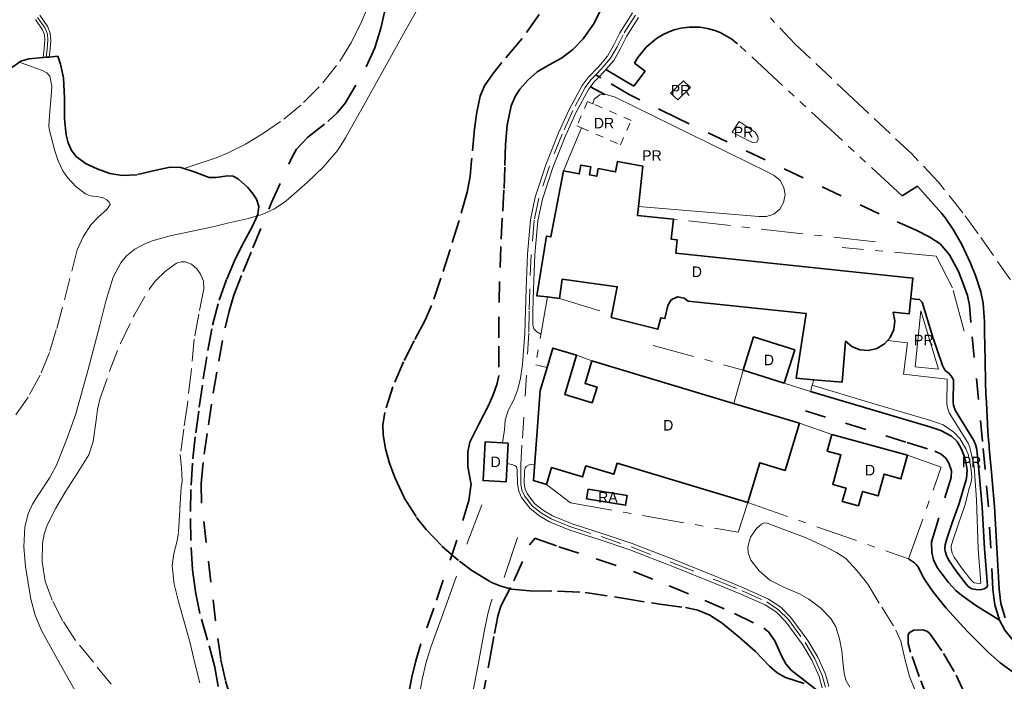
# Model space of a CAD drawing. Header units: metres. Extents: x 397317 to 400830, y 4588008 to 4590370.
# Tile 63 of 88: x 400453 to 400687, y 4588243 to 4588400. Entities that reach past the tile are written whole.
import ezdxf
from ezdxf.enums import TextEntityAlignment as Align

# ---------------------------------------------------------------- set-up
doc = ezdxf.new("R2010")
doc.units = ezdxf.units.M
doc.header["$MEASUREMENT"] = 0
for name, pattern in [('bt5mv20_conduc', [17.375, 10, -2.75, 1.875, -2.75]), ('bt5mv20_mur', [17.375, 10, -2.75, 1.875, -2.75]), ('bt5mv20_nopinta', [10, 5, -5]), ('bt5mv20_tapia', [17.375, 10, -2.75, 1.875, -2.75]), ('bt5mv20_tlin1', [7, 5.25, -1.75]), ('bt5mv20_tlin4', [17.375, 10, -2.75, 1.875, -2.75]), ('bt5mv20_tlin6', [19.375, 10, -1.875, 1.875, -1.875, 1.875, -1.875]), ('bt5mv20_tlin7', [3.75, 1.875, -1.875])]:
    doc.linetypes.add(name, pattern=pattern)
for name, color, linetype, lineweight in [('COB01_LN', 7, 'Continuous', 15), ('CON01_LN', 7, 'Continuous', 15), ('EDI01_CN', 7, 'Continuous', 15), ('EDI01_LN', 7, 'Continuous', 15), ('EDI03_CN', 7, 'Continuous', 15), ('EDI03_LN', 7, 'Continuous', 15), ('ELU02_CN', 7, 'Continuous', 15), ('ELU02_LN', 7, 'Continuous', 15), ('ESP01_LN', 7, 'Continuous', 15), ('FLU01_LN', 7, 'Continuous', 15), ('MUR01_LN', 7, 'Continuous', 15), ('PAR01_LN', 7, 'Continuous', 15), ('RAI01_CN', 7, 'Continuous', 15), ('RAI01_LN', 7, 'Continuous', 15), ('TAL01_LN', 7, 'Continuous', 15), ('TAN01_LN', 7, 'Continuous', 15), ('VIA01_LN', 7, 'Continuous', 15), ('VIA04_LN', 7, 'Continuous', 15), ('VIA16_LN', 7, 'Continuous', 15), ('VIA19_LN', 7, 'Continuous', 15), ('VIA21_LN', 7, 'Continuous', 15)]:
    doc.layers.add(name, color=color, linetype=linetype, lineweight=lineweight)
doc.styles.add('034', font='txt')

msp = doc.modelspace()

# ---------------------------------------------------------------- linework, layer by layer
at = {"layer": 'COB01_LN', "color": 92, "linetype": 'bt5mv20_nopinta', "lineweight": 35}
for points in [[(400503.74, 4588237.9, 148.57), (400502.24, 4588242.84, 149.01), (400501.15, 4588247.87, 149.43), (400499.91, 4588257.02, 150.14), (400498.82, 4588266.22, 150.83), (400497.65, 4588275.6, 151.44), (400496.6, 4588284.99, 151.89), (400496.48, 4588289.63, 152.05), (400497.16, 4588296.6, 152.24), (400498.22, 4588303.57, 152.4), (400499.36, 4588311.14, 152.49), (400500.65, 4588318.68, 152.59), (400502.18, 4588326.65, 153.1), (400503.11, 4588330.57, 153.52), (400504.27, 4588334.37, 153.98), (400506.44, 4588340.01, 155.11), (400508.77, 4588345.63, 156.09), (400513.25, 4588356.38, 156.48), (400518.03, 4588367.13, 156.84), (400519.18, 4588369.06, 156.98), (400521.88, 4588371.91, 157.23), (400526.62, 4588375.68, 157.6), (400528.86, 4588377.7, 157.79), (400530.72, 4588380.02, 157.97), (400535.74, 4588388.63, 158.54), (400537.75, 4588393.14, 158.83), (400539.2, 4588397.83, 159.15), (400541.06, 4588406.17, 159.86)], [(400591.66, 4588402.55, 171.83), (400589.82, 4588398.8, 172.07), (400587.33, 4588395.28, 172.13), (400584.88, 4588392.81, 172.1), (400582.17, 4588390.7, 171.97), (400579.27, 4588389.11, 171.5)], [(400579.27, 4588389.11, 171.5), (400576.36, 4588387.45, 170.99), (400574.15, 4588385.53, 170.78), (400572.24, 4588383.36, 170.67), (400571.22, 4588381.77, 170.68), (400570.25, 4588379.43, 170.85), (400569.29, 4588374.82, 171.42), (400568.9, 4588370.19, 172.12), (400568.72, 4588364.78, 173.05), (400568.5, 4588359.37, 173.95), (400568.1, 4588352.68, 174.64), (400567.73, 4588346, 175.35), (400567.44, 4588337.63, 176.7), (400567.3, 4588329.25, 178.04), (400567.27, 4588322.26, 179.06), (400567.24, 4588315.27, 180.08), (400566.89, 4588313.41, 180.26), (400565.91, 4588310.7, 180.47), (400564.77, 4588308.03, 180.51), (400562.55, 4588303.73, 180.13), (400560.41, 4588299.43, 179.69), (400559.9, 4588297.2, 179.57), (400559.94, 4588293.67, 179.39), (400560.55, 4588290.17, 179.24), (400560.72, 4588289.54, 179.22), (400560.17, 4588285.59, 176.8), (400557.29, 4588276.14, 170.4), (400551.83, 4588260.04, 167.18), (400548.75, 4588251.53, 164.75), (400547.5, 4588247.52, 163.32), (400546.58, 4588243.58, 161.44), (400545.18, 4588236.03, 157.24)], [(400563.26, 4588237.97, 160.47), (400564.78, 4588245.79, 163.4), (400565.25, 4588248.33, 164.22), (400566.22, 4588253.96, 165.8), (400567.06, 4588258.08, 166.96), (400567.73, 4588260.48, 167.72), (400570.88, 4588266.51, 170.17), (400574.6, 4588275.04, 175.21), (400575.94, 4588276.62, 179.05), (400576.26, 4588276.48, 179.05), (400581.51, 4588274.61, 178.9), (400590.42, 4588271.76, 178.22), (400599.27, 4588268.75, 177.49), (400607.78, 4588265.32, 176.89), (400616.25, 4588261.8, 176.31), (400623.35, 4588258.74, 175.84), (400630.28, 4588255.28, 175.37), (400631.44, 4588254.4, 175.28), (400632.93, 4588252.27, 175.14), (400634.61, 4588248.51, 174.95), (400635.57, 4588246.75, 174.87), (400636.84, 4588245.31, 174.79), (400639.96, 4588242.79, 174.89), (400644.76, 4588239.05, 175.75)], [(400669.44, 4588238.1, 181.04), (400667.24, 4588243.8, 180.89), (400665.18, 4588249.53, 180.75), (400664.6, 4588251.59, 180.75), (400664.64, 4588253.65, 180.91), (400664.95, 4588254.19, 181.03), (400666.01, 4588254.78, 181.33), (400668.13, 4588254.84, 181.88), (400669.09, 4588254.51, 182.15), (400669.77, 4588253.96, 182.38), (400673.06, 4588249.24, 183.78), (400676.06, 4588244.12, 184.79), (400678.01, 4588239.83, 185.18)]]:
    msp.add_polyline3d(points, dxfattribs=at)
at = {"layer": 'CON01_LN', "color": 7, "linetype": 'bt5mv20_conduc', "lineweight": 15}
msp.add_polyline3d([(400625.37, 4588316.61, 186.24), (400623.17, 4588308.65, 186.24)], dxfattribs=at)
at = {"layer": 'EDI01_LN', "color": 1, "linetype": 'Continuous', "lineweight": 35}
for points in [[(400578.82, 4588333.96, 183.32), (400576.28, 4588334.26, 183.18), (400578.59, 4588348.42, 181.4), (400579.63, 4588348.22, 182.86), (400582.67, 4588363.95, 182.73), (400586.42, 4588363.22, 183.41), (400586.82, 4588365.31, 182.65), (400589.17, 4588364.86, 182.5), (400588.82, 4588363, 183.4), (400590.57, 4588362.66, 185.34), (400590.92, 4588364.47, 185.34), (400595.05, 4588363.68, 185.91), (400595.53, 4588366.17, 184.63), (400601.51, 4588365.02, 184.56), (400600.5, 4588355.48, 184.38), (400600.28, 4588353.36, 184.34), (400608.79, 4588352.46, 182.29), (400608.29, 4588347.67, 182.69), (400609.71, 4588347.51, 182.66), (400609.39, 4588344.41, 186.18), (400665.74, 4588338.46, 185.85), (400664.84, 4588329.94, 186.57), (400661.07, 4588330.34, 186.71), (400661.47, 4588328.31, 186.56), (400661.23, 4588326.25, 186.44), (400660.38, 4588324.35, 186.36), (400659.7, 4588323.59, 186.35), (400659, 4588322.8, 186.33), (400657.21, 4588321.74, 186.35), (400655.19, 4588321.27, 186.42), (400653.12, 4588321.43, 186.54), (400651.21, 4588322.21, 186.68), (400649.7, 4588323.44, 186.84), (400648.9, 4588313.75, 187.67), (400642.17, 4588314.31, 187.66), (400638.02, 4588314.65, 187.66), (400640.34, 4588330.06, 187.16), (400612.3, 4588332.97, 185.9), (400611.37, 4588333.71, 186.08), (400609.8, 4588334.03, 186.22), (400608.27, 4588333.25, 186.27), (400607.47, 4588331.92, 194.06), (400606.78, 4588328.82, 194.04), (400605.82, 4588329.03, 194.04), (400605.08, 4588326.31, 186.72), (400594, 4588329.12, 186.72), (400594.14, 4588329.84, 186.75), (400595.46, 4588336.41, 187.04), (400582.33, 4588338.16, 185.58), (400581.72, 4588333.61, 183.49), (400578.82, 4588333.96, 183.32)], [(400635.16, 4588313.52, 186.24), (400637.64, 4588321.37, 185.72), (400627.85, 4588324.46, 185.72), (400625.37, 4588316.61, 186.24), (400635.16, 4588313.52, 186.24)], [(400578.59, 4588289.4, 185.05), (400575.51, 4588290.32, 184.95), (400577.1, 4588311.74, 185.32), (400578.75, 4588317.17, 185.28), (400580.16, 4588321.83, 185.25), (400585.78, 4588320.13, 185.91), (400582.96, 4588310.82, 189.03), (400589.51, 4588308.84, 189.08), (400590.64, 4588312.56, 189.83), (400587.8, 4588313.42, 189.83), (400589.41, 4588318.78, 188.46), (400623.06, 4588308.68, 188.4), (400638.78, 4588303.96, 188.37), (400635.41, 4588292.74, 189.09), (400629.33, 4588294.57, 188.55), (400626.5, 4588285.12, 188.27), (400595.4, 4588294.46, 191.39), (400594.62, 4588291.84, 190.55), (400588, 4588293.83, 190.58), (400587.21, 4588291.2, 190.07), (400579.8, 4588293.43, 185.14), (400578.59, 4588289.4, 185.05)], [(400664.46, 4588296.35, 189.95), (400662.91, 4588290.74, 190.54), (400658.91, 4588291.84, 190.77), (400657.5, 4588286.72, 191.01), (400653.73, 4588287.76, 191.24), (400652.78, 4588284.33, 187.89), (400648.97, 4588285.38, 187.89), (400649.85, 4588288.56, 191.19), (400646.71, 4588289.42, 191.19), (400648.64, 4588296.42, 190.89), (400645.4, 4588297.32, 187.07), (400646.5, 4588301.31, 186.62), (400664.46, 4588296.35, 189.95)], [(400569.52, 4588299.22, 183.95), (400569.05, 4588290.05, 183.95), (400563.53, 4588290.33, 183.95), (400564, 4588299.5, 183.95), (400569.52, 4588299.22, 183.95)]]:
    msp.add_polyline3d(points, dxfattribs=at)
at = {"layer": 'EDI03_LN', "color": 1, "linetype": 'bt5mv20_tlin7', "lineweight": 15}
msp.add_polyline3d([(400586.9, 4588374.18, 179.82), (400596.2, 4588370.12, 179.82), (400598.73, 4588375.92, 179.82), (400589.63, 4588379.89, 179.82), (400588.37, 4588380.44, 179.82), (400585.84, 4588374.64, 179.82), (400586.9, 4588374.18, 179.82)], dxfattribs=at)
at = {"layer": 'ELU02_LN', "color": 3, "linetype": 'Continuous', "lineweight": 15}
for points in [[(400609.83, 4588380.82, 175.06), (400612.83, 4588383.75, 175.06), (400611.16, 4588385.37, 175.06), (400608.14, 4588382.42, 175.06), (400609.83, 4588380.82, 175.06)], [(400589.63, 4588379.89, 174.5), (400589.98, 4588380.97, 174.63), (400591.28, 4588381.99, 174.63), (400592.82, 4588382.1, 174.63), (400594.96, 4588381.43, 174.63), (400631.09, 4588363.73, 175.53), (400632.76, 4588362.8, 175.52), (400634.15, 4588361.61, 175.55), (400635.05, 4588360.01, 175.61), (400635.34, 4588358.21, 175.7), (400635.01, 4588356.41, 175.81), (400634.07, 4588354.84, 175.91), (400632.66, 4588353.68, 176.01), (400630.93, 4588353.07, 176.09), (400629.13, 4588353.09, 176.13), (400600.5, 4588355.48, 176.57)], [(400582.67, 4588363.95, 175.98), (400586.9, 4588374.18, 175.33)], [(400622.77, 4588373.12, 175.33), (400627.05, 4588370.89, 175.33), (400627.65, 4588370.7, 175.33), (400628.63, 4588370.79, 175.33), (400628.97, 4588371.5, 175.33), (400628.85, 4588372.13, 175.33), (400628.24, 4588373.1, 175.33), (400624.43, 4588375.66, 175.33), (400622.77, 4588373.12, 175.33)], [(400666.3, 4588317.37, 178.35), (400667.64, 4588330.68, 177.74), (400671.83, 4588316.77, 178), (400666.3, 4588317.37, 178.35)], [(400641.81, 4588312.97, 182.04), (400656.02, 4588308.75, 180.6), (400670.23, 4588304.53, 180.38), (400672.99, 4588303.58, 180.37), (400675.5, 4588301.83, 180.38), (400676.94, 4588300.35, 180.4), (400678.34, 4588297.89, 180.44), (400678.87, 4588296.62, 180.53), (400679.47, 4588293.95, 180.63), (400679.64, 4588292.84, 180.67), (400679.76, 4588291.24, 180.75), (400679.59, 4588289.98, 180.88), (400679.17, 4588288.46, 181.03), (400678.14, 4588284.42, 181.33), (400676.58, 4588280.04, 181.75), (400675.27, 4588276.06, 182.16), (400674.89, 4588274.78, 182.46), (400674.87, 4588274.28, 182.56), (400674.93, 4588273.85, 182.66), (400675.13, 4588273.06, 182.6), (400675.57, 4588272.13, 182.55), (400677.35, 4588269.57, 182.88), (400679.35, 4588266.97, 182.87), (400679.92, 4588266.33, 182.87), (400680.33, 4588266.06, 182.84), (400680.9, 4588265.96, 182.8), (400681.66, 4588265.89, 182.72), (400681.95, 4588265.95, 182.38), (400681.3, 4588274.12, 181.42), (400680.88, 4588285.74, 180.39), (400680.35, 4588293.68, 179.51), (400679.54, 4588297.26, 179.1), (400679.19, 4588298.44, 178.92), (400678.88, 4588299.2, 178.89), (400674.41, 4588306.47, 178.36), (400673.93, 4588307.93, 178.32), (400673.84, 4588308.83, 178.29), (400673.89, 4588314.3, 178.08), (400673.89, 4588314.45, 178.12), (400663.51, 4588315.59, 178.43), (400664.45, 4588323.05, 178.43), (400659.7, 4588323.59, 178.43)]]:
    msp.add_polyline3d(points, dxfattribs=at)
at = {"layer": 'ESP01_LN', "color": 132, "linetype": 'bt5mv20_tlin6', "lineweight": 35}
msp.add_polyline3d([(400677.37, 4588346.4, 175.74), (400675.35, 4588350, 175.48), (400673.51, 4588352.71, 175.28), (400672.54, 4588353.87, 175.26), (400666.84, 4588360.3, 174.92), (400663.23, 4588357.97, 174.95), (400624.04, 4588394.16, 175.35), (400622.67, 4588395.24, 175.36), (400619.9, 4588396.79, 175.39), (400618.68, 4588397.3, 175.39), (400616.88, 4588397.76, 175.4), (400615.08, 4588398.07, 175.39), (400613.73, 4588398.1, 175.38), (400612.58, 4588398.11, 175.37), (400610.58, 4588397.81, 175.35), (400608.94, 4588397.42, 175.32), (400607.54, 4588396.89, 175.3), (400606.4, 4588396.38, 175.29), (400604.75, 4588395.38, 175.24), (400602.32, 4588393.34, 175.16), (400600.35, 4588390.86, 175.07), (400599.58, 4588389.51, 175.02), (400602.09, 4588387.63, 175.02), (400599.42, 4588384.04, 174.94)], dxfattribs=at)
at = {"layer": 'FLU01_LN', "color": 150, "linetype": 'Continuous', "lineweight": 15}
msp.add_polyline3d([(400550.01, 4588406.09, 158.43), (400545.04, 4588397.25, 157.75), (400540.1, 4588388.38, 157.08), (400535.48, 4588380.08, 156.59), (400530.85, 4588371.78, 156.13), (400528.95, 4588368.88, 155.91), (400525.54, 4588364.93, 155.52), (400521.72, 4588361.2, 155.14), (400516.66, 4588356.73, 154.86), (400513.93, 4588354.91, 154.76), (400511, 4588353.59, 154.6), (400509.79, 4588353.24, 154.36), (400507.71, 4588352.63, 153.94), (400502.73, 4588351.47, 152.18), (400500.23, 4588350.9, 151.44), (400497.73, 4588350.28, 151.11), (400489.13, 4588348.48, 150.93), (400484.84, 4588347.28, 150.84), (400482.75, 4588346.42, 150.79), (400480.72, 4588345.31, 150.75), (400478.73, 4588343.72, 150.7), (400477.34, 4588342.06, 150.66), (400475.55, 4588338.69, 150.6), (400473.83, 4588332.98, 150.49), (400472.39, 4588327.23, 150.36), (400469.61, 4588316.69, 149.98), (400466.69, 4588306.21, 149.54), (400464.49, 4588300.04, 149.3), (400462.06, 4588293.97, 149.06), (400460.52, 4588291.03, 148.94), (400457.7, 4588286.87, 148.77), (400456.39, 4588284.71, 148.68), (400455.34, 4588282.41, 148.59), (400454.55, 4588279.35, 148.43), (400454.29, 4588274.62, 148.08), (400454.73, 4588269.93, 147.76), (400455.97, 4588262.15, 147.44), (400456.99, 4588258.33, 147.3), (400458.52, 4588254.67, 147.13), (400463.01, 4588246.56, 146.53), (400467.54, 4588238.58, 145.97)], dxfattribs=at)
at = {"layer": 'MUR01_LN', "color": 1, "linetype": 'bt5mv20_mur', "lineweight": 15}
for points in [[(400656.87, 4588347.04, 176.49), (400608.79, 4588352.46, 180.04)], [(400677.92, 4588325.81, 177.4), (400675.17, 4588336.17, 177.13), (400671.31, 4588343.65, 177.13), (400648.95, 4588345.74, 177.47)]]:
    msp.add_polyline3d(points, dxfattribs=at)
at = {"layer": 'PAR01_LN', "color": 3, "linetype": 'bt5mv20_tlin1', "lineweight": 15}
for points in [[(400492.41, 4588364.51, 157.09), (400496.24, 4588365.79, 157.09), (400500.07, 4588367.06, 157.09), (400502.94, 4588368.19, 157.09), (400507.05, 4588370.32, 157.09), (400511.05, 4588372.73, 157.09), (400516.13, 4588376.2, 157.45), (400520.86, 4588380.15, 158.04), (400525.46, 4588384.84, 158.52), (400529.46, 4588390.03, 159), (400532.26, 4588394.6, 159.47), (400534.63, 4588399.39, 159.89), (400537.1, 4588405.19, 160.25)], [(400738.72, 4588306.46, 177.47), (400738.42, 4588306.51, 177.34), (400735.93, 4588304.14, 177.4), (400733.46, 4588301.72, 177.46), (400729.53, 4588297.69, 177.47), (400725.57, 4588293.67, 177.45), (400724.38, 4588293.02, 177.43), (400722.98, 4588292.93, 177.4), (400722.17, 4588293.24, 177.39), (400719.43, 4588295.38, 177.36), (400717.02, 4588297.96, 177.3), (400711.73, 4588304.67, 176.92), (400706.72, 4588311.55, 176.49), (400701.56, 4588319.31, 176.08), (400696.56, 4588327.17, 175.68), (400688.93, 4588338.07, 174.72), (400681.29, 4588348.96, 173.77), (400677.67, 4588353.98, 173.43), (400671.86, 4588361.27, 173.12), (400665.47, 4588367.99, 172.75), (400651.58, 4588381.06, 171.49), (400637.67, 4588394.13, 170.3), (400631.87, 4588400.31, 169.89)], [(400453.29, 4588389.8, 161.7), (400456.02, 4588388.77, 161.5), (400458.75, 4588387.75, 161.29), (400459.78, 4588387.26, 161.22), (400460.52, 4588386.42, 161.15), (400460.94, 4588384.05, 161.01), (400460.79, 4588381.68, 160.95), (400460.53, 4588378.11, 160.95), (400460.28, 4588374.55, 160.95), (400460.38, 4588373.53, 160.88), (400461.67, 4588368.71, 160.57), (400462.51, 4588366.33, 160.41), (400463.62, 4588363.98, 160.24), (400464.71, 4588362.32, 160.04), (400466.71, 4588360.24, 159.63), (400469, 4588358.47, 159.25), (400470.19, 4588357.99, 159.12), (400472.16, 4588357.78, 158.95), (400473.15, 4588357.55, 158.86), (400474.08, 4588357.03, 158.77), (400474.64, 4588356.5, 158.69), (400474.83, 4588355.97, 158.62), (400474.05, 4588354.77, 158.54), (400472.05, 4588353.01, 158.53), (400470.24, 4588351.14, 158.57), (400468.42, 4588348.29, 158.68), (400467, 4588345.16, 158.74), (400465.25, 4588338.35, 158.57), (400463.53, 4588331.54, 158.39), (400462.03, 4588326.15, 158.31), (400460.43, 4588320.79, 158.23), (400458.21, 4588315.35, 158.17), (400455.33, 4588310.17, 158.16), (400452.43, 4588305.93, 158.29)], [(400475.1, 4588241.96, 147.24), (400470.86, 4588247.15, 147.3), (400466.62, 4588252.33, 147.37), (400463.61, 4588256.94, 147.51), (400461.01, 4588261.91, 147.71), (400459.42, 4588266.44, 147.92), (400458.67, 4588271.04, 148.13), (400458.71, 4588275.42, 148.25), (400459.12, 4588277.61, 148.3), (400459.87, 4588279.72, 148.37), (400461.93, 4588283.75, 148.75), (400464.16, 4588287.61, 149.14), (400467.03, 4588291.99, 149.35), (400469.73, 4588296.47, 149.58), (400470.79, 4588299.64, 149.76), (400471.49, 4588304.67, 150.04), (400471.83, 4588307.19, 150.17), (400472.42, 4588309.64, 150.31), (400474.7, 4588316.32, 150.7), (400477.29, 4588322.93, 151.06), (400480.45, 4588329.52, 151.12), (400484.22, 4588335.9, 151.03), (400485.58, 4588337.73, 151.05), (400487.99, 4588340.12, 151.08), (400490.59, 4588342, 151.13), (400491.73, 4588342.35, 151.17), (400492.7, 4588342.29, 151.22), (400494.17, 4588341.74, 151.29), (400495.43, 4588340.68, 151.32), (400496.27, 4588339.51, 151.29), (400497.01, 4588337.71, 151.19), (400497.1, 4588335.87, 151.11), (400495.95, 4588329.91, 151.03), (400494.85, 4588323.91, 150.94), (400494.09, 4588316.21, 150.69), (400493.21, 4588308.53, 150.52), (400492.36, 4588302.51, 150.53), (400491.5, 4588296.49, 150.54)], [(400491.5, 4588296.49, 150.54), (400491.79, 4588293.34, 150.42), (400491.93, 4588290.2, 150.21), (400491.86, 4588289.47, 150.09), (400491.75, 4588288.75, 149.95), (400491.42, 4588283.36, 149.86), (400491.09, 4588277.97, 149.77), (400490.78, 4588275.98, 149.62), (400490.01, 4588273.04, 149.17), (400489.6, 4588270.1, 148.8), (400490.09, 4588265.69, 148.51), (400491.14, 4588261.3, 148.24), (400492.52, 4588256.49, 147.94), (400493.87, 4588251.69, 147.66), (400494.99, 4588246.96, 147.46), (400496.15, 4588242.23, 147.32)], [(400650.73, 4588241.22, 179.35), (400649.81, 4588242.87, 179.27), (400649.37, 4588244.58, 179.28), (400649.13, 4588247.23, 179.35), (400648.85, 4588249.87, 179.46), (400648.29, 4588252.76, 179.6), (400647.41, 4588255.6, 179.72), (400646.25, 4588257.59, 179.76), (400643.83, 4588260.03, 179.75), (400641.01, 4588262.11, 179.72), (400638.76, 4588263.39, 179.66), (400635.2, 4588264.9, 179.53), (400631.72, 4588266.7, 179.48), (400629.16, 4588268.85, 179.59), (400627.18, 4588271.38, 179.73), (400626.54, 4588273.13, 179.78), (400626.49, 4588274.61, 179.81), (400627.11, 4588276.88, 179.86), (400628.55, 4588278.94, 179.88), (400629.78, 4588280, 179.88), (400630.41, 4588280.27, 179.88), (400631.06, 4588280.22, 179.88), (400635.72, 4588278.47, 179.92), (400640.38, 4588276.71, 179.95)], [(400640.38, 4588276.71, 179.95), (400645.25, 4588274.44, 179.93), (400647.62, 4588273.23, 179.91), (400649.8, 4588271.78, 179.91), (400652.53, 4588268.89, 179.92), (400655.02, 4588265.7, 179.94), (400658.37, 4588260.25, 179.94), (400661.72, 4588254.8, 179.94), (400662.87, 4588252.2, 179.99), (400663.82, 4588247.95, 180.18), (400664.92, 4588243.75, 180.38), (400667.51, 4588237.41, 180.61)]]:
    msp.add_polyline3d(points, dxfattribs=at)
at = {"layer": 'RAI01_LN', "color": 202, "linetype": 'Continuous', "lineweight": 35}
msp.add_polyline3d([(400588.12, 4588285.99, 183.65), (400597.44, 4588284.46, 183.65), (400597.82, 4588286.76, 183.65), (400588.5, 4588288.29, 183.65), (400588.12, 4588285.99, 183.65)], dxfattribs=at)
at = {"layer": 'TAL01_LN', "color": 3, "linetype": 'bt5mv20_tlin4', "lineweight": 15}
for points in [[(400559.63, 4588275.25, 170.4), (400563.63, 4588285.71, 177.02)], [(400568.51, 4588267.31, 170.17), (400572.35, 4588278.66, 178.29)], [(400557.24, 4588267.64, 169.61), (400554.18, 4588259.19, 167.18), (400551.12, 4588250.73, 164.75), (400549.91, 4588246.86, 163.32), (400549.03, 4588243.07, 161.44), (400547.63, 4588235.53, 157.24), (400546.46, 4588230.37, 154.84), (400545.11, 4588225.67, 153.12), (400543.66, 4588220.88, 151.77), (400542.7, 4588217.65, 151.28), (400541.51, 4588213.31, 151.38), (400540.34, 4588207.35, 152.23), (400539.31, 4588201.37, 153.1), (400538.32, 4588197.44, 153.67), (400532.06, 4588178.62, 156.42), (400525.69, 4588159.85, 159.12)], [(400565.7, 4588262.11, 167.99), (400565.36, 4588261.3, 167.72), (400564.63, 4588258.67, 166.96), (400563.76, 4588254.42, 165.8), (400562.79, 4588248.77, 164.22), (400562.32, 4588246.26, 163.4), (400560.8, 4588238.42, 160.47), (400559.43, 4588230.52, 157.54), (400558.16, 4588222.27, 154.13), (400557.73, 4588219.5, 153.61), (400557.47, 4588217.91, 153.65), (400556.08, 4588210.58, 154.65), (400554.24, 4588203.21, 155.77), (400552.69, 4588198.37, 156.5), (400548.99, 4588188.73, 158.1), (400545.12, 4588179.22, 159.63), (400542.64, 4588172.81, 160.3), (400536.65, 4588156.75, 161.12)]]:
    msp.add_polyline3d(points, dxfattribs=at)
at = {"layer": 'TAN01_LN', "color": 1, "linetype": 'bt5mv20_tapia', "lineweight": 15}
for points in [[(400578.82, 4588333.96, 182.31), (400576.04, 4588317.87, 181.74), (400578.75, 4588317.17, 181.74)], [(400581.72, 4588333.61, 182.85), (400594.14, 4588329.84, 183.86)], [(400603.95, 4588322.43, 184.61), (400625.37, 4588316.61, 185.75)], [(400589.41, 4588318.78, 186.07), (400585.78, 4588320.13, 186.04)], [(400642.17, 4588314.31, 184.67), (400641.81, 4588312.97, 184.67), (400641.42, 4588311.52, 184.67), (400635.16, 4588313.52, 184.67)], [(400646.5, 4588301.31, 185.6), (400638.78, 4588303.96, 185.6)], [(400578.59, 4588289.4, 183.35), (400584.32, 4588285.03, 183.35), (400624.23, 4588278.07, 184.21), (400626.5, 4588285.12, 184.76), (400664.71, 4588271.73, 184.58), (400672.51, 4588293.49, 184.3), (400664.46, 4588296.35, 184.3)]]:
    msp.add_polyline3d(points, dxfattribs=at)
at = {"layer": 'VIA01_LN', "color": 6, "linetype": 'bt5mv20_nopinta', "lineweight": 35}
for points in [[(400686.32, 4588257.15, 182.84), (400685.24, 4588260.78, 182.64), (400685.01, 4588262.58, 182.52), (400684.77, 4588264.43, 182.4), (400684.27, 4588274.3, 181.42), (400683.7, 4588284.09, 180.39), (400682.91, 4588292.99, 179.51), (400682.29, 4588299.64, 178.95), (400679.55, 4588327.91, 177.52), (400679.23, 4588332.02, 177.24), (400678.78, 4588334.3, 176.87), (400677.59, 4588337.6, 176.55), (400676.57, 4588339.99, 176.34), (400674.43, 4588344, 175.74), (400672.28, 4588346.57, 175.48), (400669.77, 4588348.14, 175.41), (400666.55, 4588349.82, 175.29), (400657.72, 4588353.73, 174.95), (400609.76, 4588376.45, 175.35), (400598.27, 4588382.09, 174.94), (400591.56, 4588386.04, 174.14), (400591.13, 4588386.29, 174.2), (400590.34, 4588386.76, 174.32)], [(400640.21, 4588306.91, 182.04), (400664.41, 4588299.38, 181.27), (400671.01, 4588297.35, 181.25), (400672.48, 4588296.64, 181.17), (400673.55, 4588295.66, 181.16), (400674.29, 4588294.43, 181.22), (400674.95, 4588292.61, 181.35), (400674.86, 4588291.04, 181.53), (400670.54, 4588277.07, 182.88), (400670.19, 4588275.74, 182.88), (400670.27, 4588273.26, 182.88), (400670.63, 4588271.53, 182.88), (400671.51, 4588269.71, 182.88), (400672.73, 4588268.07, 182.87), (400674.24, 4588266.07, 182.87), (400675.96, 4588264.2, 182.87), (400677.28, 4588263.07, 182.87), (400680.71, 4588260.65, 182.86), (400684.08, 4588258.58, 182.85), (400686.32, 4588257.15, 182.84)], [(400769.09, 4588155.86, 185.99), (400768.31, 4588161.85, 185.6), (400767.64, 4588164.7, 185.44), (400766.68, 4588167.46, 185.35), (400765.79, 4588169.1, 185.34), (400763.89, 4588172.6, 185.33), (400760.63, 4588177.55, 185.31), (400754.3, 4588186.36, 185.21), (400747.8, 4588195.07, 185.05), (400741.66, 4588203.08, 184.91), (400738.45, 4588206.9, 184.85), (400735.04, 4588210.51, 184.78), (400724.63, 4588219.73, 184.59), (400714.11, 4588228.95, 184.37), (400706.41, 4588236.01, 184.13), (400698.81, 4588243.18, 183.76), (400693.12, 4588248.59, 183.38), (400690.33, 4588251.49, 183.17), (400687.59, 4588254.76, 182.96), (400686.32, 4588257.15, 182.84)]]:
    msp.add_polyline3d(points, dxfattribs=at)
at = {"layer": 'VIA04_LN', "color": 1, "linetype": 'Continuous', "lineweight": 35}
for points in [[(400599.42, 4588384.04, 174.94), (400592.71, 4588387.99, 174.14)], [(400592.47, 4588382.08, 174.63), (400589.09, 4588383.94, 174.5)], [(400677.37, 4588346.4, 175.74), (400679.46, 4588341.98, 176.55), (400680.67, 4588339.03, 176.67), (400681.93, 4588335.17, 176.87), (400682.46, 4588332.46, 177.24), (400682.81, 4588328.02, 177.52), (400682.78, 4588325.36, 177.76), (400682.86, 4588322.43, 178.02), (400682.92, 4588318.8, 178.28), (400683.05, 4588313.68, 178.44), (400683.08, 4588310.9, 178.52), (400683.23, 4588308.9, 178.57), (400683.55, 4588302.06, 178.75), (400683.7, 4588300.04, 178.91), (400683.87, 4588298.63, 179.04), (400683.92, 4588298.07, 179.09), (400684.38, 4588293.13, 179.51), (400685.18, 4588284.2, 180.39), (400685.75, 4588274.38, 181.42), (400686.25, 4588264.56, 182.4), (400686.69, 4588261.08, 182.64), (400687.7, 4588257.71, 182.84)], [(400665.23, 4588333.59, 177.68), (400666.41, 4588333.43, 177.68), (400667.29, 4588333.34, 177.68), (400667.94, 4588332.7, 177.68), (400670.45, 4588324.67, 177.72), (400672.77, 4588317.68, 177.78), (400673.08, 4588317.02, 177.81), (400673.47, 4588316.45, 177.89), (400674.27, 4588315.86, 177.89), (400674.82, 4588315.23, 177.89), (400675.39, 4588314.29, 178.08), (400675.34, 4588308.9, 178.29), (400675.41, 4588308.24, 178.32), (400675.78, 4588307.1, 178.36), (400680.22, 4588299.88, 178.89), (400680.61, 4588298.94, 178.92), (400680.98, 4588297.69, 179.1), (400681.43, 4588292.86, 179.51), (400682.23, 4588283.98, 180.39), (400682.8, 4588274.22, 181.42), (400683.5, 4588265.35, 182.28), (400683.27, 4588264.9, 182.34), (400682.74, 4588264.59, 182.61), (400681.75, 4588264.37, 182.72), (400680.69, 4588264.47, 182.8), (400679.76, 4588264.64, 182.84), (400678.93, 4588265.18, 182.87), (400678.19, 4588266.01, 182.87), (400676.14, 4588268.69, 182.88), (400674.22, 4588271.48, 182.55), (400673.71, 4588272.55, 182.6), (400673.46, 4588273.55, 182.66), (400673.36, 4588274.2, 182.56), (400673.4, 4588275.03, 182.46), (400673.84, 4588276.51, 182.16), (400675.16, 4588280.53, 181.75), (400676.72, 4588284.9, 181.33), (400677.67, 4588287.86, 181.03), (400678.51, 4588290.85, 180.75), (400678.63, 4588292.77, 180.67), (400678.32, 4588294.71, 180.63), (400677.87, 4588296.34, 180.53), (400677.21, 4588297.92, 180.44), (400676.27, 4588299.59, 180.4), (400674.93, 4588300.91, 180.38), (400672.4, 4588302.2, 180.37), (400669.77, 4588303.1, 180.38), (400655.59, 4588307.31, 180.6), (400641.42, 4588311.52, 182.04)], [(400664.71, 4588271.73, 182.55), (400665.17, 4588271.44, 182.56), (400665.69, 4588271.13, 182.56), (400666.16, 4588270.78, 182.56), (400666.53, 4588270.4, 182.56), (400666.89, 4588269.93, 182.57), (400667.24, 4588269.33, 182.58), (400668.05, 4588267.72, 182.66), (400668.58, 4588266.76, 183.18), (400670.46, 4588263.98, 183.18), (400673.63, 4588259.98, 183.18), (400678.67, 4588254.52, 183.3), (400683.63, 4588249.55, 183.42), (400686.53, 4588247.03, 183.49), (400690.21, 4588244.34, 183.6)]]:
    msp.add_polyline3d(points, dxfattribs=at)
at = {"layer": 'VIA16_LN', "color": 42, "linetype": 'bt5mv20_nopinta', "lineweight": 15}
for points in [[(400457.57, 4588400.42, 163.3), (400459.41, 4588397.82, 162.87), (400459.91, 4588396.42, 162.65), (400460.01, 4588394.96, 162.41), (400459.83, 4588392.94, 162.06), (400459.65, 4588390.92, 161.71)], [(400599.77, 4588400.94, 171.89), (400596.83, 4588396.29, 172.73), (400595.41, 4588393.45, 173.34), (400593.86, 4588390.7, 173.9), (400591.62, 4588388.08, 174.2), (400590.34, 4588386.76, 174.32), (400589.19, 4588385.57, 174.42), (400587.82, 4588383.72, 174.55), (400584.88, 4588378.27, 174.9), (400582.31, 4588372.62, 175.18), (400579.31, 4588365.07, 175.4), (400576.81, 4588357.42, 175.53), (400575.71, 4588352.19, 175.73), (400574.97, 4588344.04, 176.57), (400574.63, 4588335.89, 177.78), (400574.51, 4588330.62, 178.68), (400574.38, 4588325.33, 179.24), (400573.86, 4588315.35, 180.09), (400572.76, 4588298.72, 180.34), (400572.51, 4588294.22, 180.41), (400572.48, 4588289.54, 180.28), (400572.77, 4588288.08, 180.21), (400573.37, 4588286.69, 180.13), (400575.27, 4588284.23, 179.97), (400577.45, 4588282.56, 179.85), (400579.69, 4588281.24, 179.73), (400584.41, 4588279.31, 179.45), (400591.59, 4588277.01, 178.92), (400598.72, 4588274.6, 178.38), (400608.98, 4588270.63, 177.6), (400619.21, 4588266.56, 176.89), (400625.15, 4588264.1, 176.56), (400631.04, 4588261.48, 176.22), (400633.8, 4588259.65, 176.01), (400636.15, 4588257.31, 175.78), (400640.13, 4588251.85, 175.35), (400642.42, 4588248, 175.08), (400644.19, 4588244.02, 174.81), (400644.95, 4588241.22, 174.65)]]:
    msp.add_polyline3d(points, dxfattribs=at)
at = {"layer": 'VIA19_LN', "color": 7, "linetype": 'Continuous', "lineweight": 15}
for points in [[(400458.93, 4588390.86, 161.71), (400458.94, 4588390.98, 161.71), (400459.12, 4588393, 162.06), (400459.3, 4588394.97, 162.41), (400459.21, 4588396.27, 162.65), (400458.77, 4588397.49, 162.87), (400457.06, 4588399.92, 163.3)], [(400458.08, 4588400.92, 163.3), (400460.04, 4588398.15, 162.87), (400460.61, 4588396.56, 162.65), (400460.72, 4588394.95, 162.41), (400460.54, 4588392.88, 162.06), (400460.37, 4588390.98, 161.71)], [(400599.06, 4588401.48, 171.89), (400596.05, 4588396.73, 172.73), (400594.62, 4588393.87, 173.34), (400593.13, 4588391.21, 173.9), (400590.96, 4588388.68, 174.2), (400588.51, 4588386.15, 174.42), (400587.07, 4588384.2, 174.55), (400584.08, 4588378.66, 174.9), (400581.49, 4588372.97, 175.18), (400578.47, 4588365.37, 175.4), (400575.94, 4588357.66, 175.53), (400574.83, 4588352.32, 175.73), (400574.08, 4588344.1, 176.57), (400573.74, 4588335.92, 177.78), (400573.61, 4588330.64, 178.68), (400573.49, 4588325.35, 179.24), (400572.89, 4588318.03, 179.92), (400572.4, 4588314.64, 180.21), (400571.76, 4588312.02, 180.21), (400570.83, 4588309.56, 180.21), (400569.5, 4588307, 180.21), (400568.82, 4588304.65, 180.21), (400568.61, 4588302.43, 180.21), (400568.12, 4588299.29, 180.21)], [(400577.29, 4588325.09, 179.24), (400576.31, 4588325.71, 179.24), (400575.63, 4588326.42, 179.24), (400575.36, 4588327.25, 179.24), (400575.4, 4588330.6, 178.68), (400575.52, 4588335.86, 177.78), (400575.86, 4588343.98, 176.57), (400576.59, 4588352.06, 175.73), (400577.67, 4588357.19, 175.53), (400580.15, 4588364.77, 175.4), (400583.13, 4588372.27, 175.18), (400585.68, 4588377.87, 174.9), (400588.57, 4588383.24, 174.55), (400589.09, 4588383.94, 174.5), (400589.88, 4588384.99, 174.42), (400591.13, 4588386.29, 174.31), (400592.28, 4588387.48, 174.2), (400592.71, 4588387.99, 174.14), (400594.59, 4588390.19, 173.9), (400596.2, 4588393.03, 173.34), (400597.61, 4588395.85, 172.73), (400600.48, 4588400.39, 171.89)], [(400569.27, 4588294.39, 180.41), (400570.36, 4588294.19, 180.41), (400571.12, 4588293.93, 180.41), (400571.49, 4588293.57, 180.41), (400571.63, 4588292.91, 180.38), (400571.68, 4588289.46, 180.28), (400572, 4588287.84, 180.21), (400572.67, 4588286.28, 180.13), (400574.7, 4588283.66, 179.97), (400577, 4588281.9, 179.85), (400579.33, 4588280.52, 179.73), (400584.14, 4588278.56, 179.45), (400591.34, 4588276.25, 178.92), (400598.45, 4588273.85, 178.38), (400608.69, 4588269.89, 177.6), (400618.91, 4588265.82, 176.89), (400624.84, 4588263.36, 176.56), (400630.65, 4588260.78, 176.22), (400633.29, 4588259.03, 176.01), (400635.54, 4588256.78, 175.78), (400639.46, 4588251.41, 175.35), (400641.7, 4588247.63, 175.08), (400643.44, 4588243.75, 174.81), (400644.17, 4588241.05, 174.65)], [(400575.8, 4588294.17, 180.41), (400574.46, 4588294.1, 180.41), (400573.8, 4588293.66, 180.41), (400573.52, 4588293.31, 180.41), (400573.38, 4588292.64, 180.38), (400573.28, 4588289.62, 180.28), (400573.54, 4588288.32, 180.21), (400574.06, 4588287.1, 180.13), (400575.84, 4588284.8, 179.97), (400577.9, 4588283.23, 179.85), (400580.04, 4588281.96, 179.73), (400584.68, 4588280.06, 179.45), (400591.84, 4588277.77, 178.92), (400598.99, 4588275.35, 178.38), (400609.27, 4588271.38, 177.6), (400619.51, 4588267.3, 176.89), (400625.47, 4588264.83, 176.56), (400631.43, 4588262.18, 176.22), (400634.31, 4588260.27, 176.01), (400636.76, 4588257.83, 175.78), (400640.8, 4588252.29, 175.35), (400643.13, 4588248.37, 175.08), (400644.95, 4588244.29, 174.81), (400645.73, 4588241.39, 174.65)]]:
    msp.add_polyline3d(points, dxfattribs=at)
at = {"layer": 'VIA21_LN', "color": 2, "linetype": 'bt5mv20_tlin1', "lineweight": 35}
for points in [[(400576.87, 4588401.13, 166.46), (400572.36, 4588394.81, 166.3), (400567.99, 4588389.66, 166.21), (400565.83, 4588387.03, 166.18), (400563.89, 4588384.14, 166.15), (400562.83, 4588381.71, 166.14), (400562.03, 4588377.86, 166.17), (400561.53, 4588373.95, 166.24), (400560.81, 4588366.39, 166.66), (400560.43, 4588362.62, 166.93), (400559.72, 4588358.9, 167.13), (400557.75, 4588351.94, 167.18), (400555.6, 4588345.04, 167.29), (400553.5, 4588338.44, 167.71), (400551.26, 4588331.9, 168.14), (400549.79, 4588328.48, 168.34), (400547.18, 4588323.54, 168.63), (400544.59, 4588318.54, 168.92), (400542.09, 4588312.6, 169.22), (400540.15, 4588306.54, 169.46), (400539.73, 4588303.59, 169.47), (400539.79, 4588301.31, 169.4), (400540.36, 4588297.87, 169.27), (400541.31, 4588294.5, 169.24), (400542.54, 4588291.08, 169.35), (400544.79, 4588286.22, 169.58), (400547.71, 4588281.59, 169.73), (400550, 4588278.67, 169.76), (400553.73, 4588274.76, 169.79), (400557.94, 4588271.17, 169.83), (400560.84, 4588268.99, 169.86), (400565.36, 4588266.22, 169.91), (400567.76, 4588265.21, 169.95), (400570.29, 4588264.55, 170), (400574.67, 4588264.1, 170.15), (400581.27, 4588264.08, 170.46), (400587.84, 4588263.73, 170.78), (400596.7, 4588262.4, 171.09), (400605.56, 4588260.95, 171.4), (400611.65, 4588260.15, 172), (400614.63, 4588259.51, 172.38), (400617.48, 4588258.34, 172.66), (400620.43, 4588256.44, 172.8), (400624.42, 4588253.13, 172.9), (400628.31, 4588249.7, 173.13), (400631.69, 4588246.23, 173.52), (400633.45, 4588244.63, 173.71), (400635.49, 4588243.53, 173.9), (400639.87, 4588242.07, 174.27)], [(400500.56, 4588241.43, 147.63), (400499.71, 4588245.97, 147.83), (400498, 4588252.37, 148.31), (400496.19, 4588258.76, 148.8), (400495.12, 4588263.95, 149.19), (400494.41, 4588269.21, 149.57), (400494, 4588276.09, 149.84), (400493.95, 4588282.97, 150), (400494.07, 4588289.23, 150.33), (400494.48, 4588295.49, 150.61), (400495.2, 4588301.64, 150.7), (400496.02, 4588307.78, 150.77), (400497, 4588314.53, 150.91), (400498.05, 4588321.27, 151.1), (400499.19, 4588327.28, 151.45), (400500.73, 4588333.19, 152.06), (400502.55, 4588338.16, 152.74), (400504.61, 4588342.97, 153.43), (400506.62, 4588346.98, 153.95), (400508.79, 4588350.97, 154.44), (400509.79, 4588353.24, 154.73), (400509.96, 4588353.62, 154.78), (400510.17, 4588355.43, 155.09), (400509.61, 4588357.23, 155.48), (400508.88, 4588358.42, 155.76), (400507.56, 4588359.97, 156.1), (400505.39, 4588361.95, 156.43), (400504.09, 4588362.64, 156.51), (400502.76, 4588362.76, 156.54), (400500.09, 4588362.33, 156.54), (400498.38, 4588362.36, 156.6), (400495.05, 4588363.64, 156.88), (400491.67, 4588364.75, 157.15), (400489.08, 4588364.78, 157.26), (400486.47, 4588364.3, 157.31), (400481.21, 4588363.01, 157.39), (400477.73, 4588362.8, 157.56), (400474.73, 4588363.34, 157.92), (400471.77, 4588364.39, 158.3), (400469.14, 4588365.62, 158.5), (400466.85, 4588367.24, 158.68), (400465.65, 4588368.77, 158.85), (400464.82, 4588370.61, 159.1), (400464.37, 4588372.48, 159.38), (400464.01, 4588376.3, 159.92), (400463.97, 4588381.2, 160.42), (400463.78, 4588386.08, 160.94), (400463.05, 4588389.33, 161.4), (400462.43, 4588391.16, 161.71), (400460.37, 4588390.98, 161.71), (400459.65, 4588390.92, 161.71), (400458.95, 4588390.86, 161.71), (400458.93, 4588390.86, 161.71), (400455.47, 4588390.56, 161.71), (400453.6, 4588390.03, 161.7), (400451.15, 4588388.24, 161.68)]]:
    msp.add_polyline3d(points, dxfattribs=at)

# ---------------------------------------------------------------- texts
at = {"layer": 'EDI01_CN', "color": 251, "linetype": 'Continuous', "lineweight": 0, "style": '034'}
for p in [(400614.37, 4588339.96), (400631.51, 4588318.99), (400607.56, 4588303.47), (400566.52, 4588294.77), (400655.57, 4588292.82)]:
    msp.add_text('D', height=2.5, dxfattribs=at).set_placement(p, align=Align.MIDDLE_CENTER)
at = {"layer": 'EDI03_CN', "color": 251, "linetype": 'Continuous', "lineweight": 0, "style": '034'}
msp.add_text('DR', height=2.5, dxfattribs=at).set_placement((400592.29, 4588375.28), align=Align.MIDDLE_CENTER)
at = {"layer": 'ELU02_CN', "color": 251, "linetype": 'Continuous', "lineweight": 0, "style": '034'}
for p in [(400610.49, 4588383.09), (400625.47, 4588373.18), (400603.7, 4588367.58), (400668.34, 4588323.72), (400679.7, 4588294.74)]:
    msp.add_text('PR', height=2.5, dxfattribs=at).set_placement(p, align=Align.MIDDLE_CENTER)
at = {"layer": 'RAI01_CN', "color": 251, "linetype": 'Continuous', "lineweight": 0, "style": '034'}
msp.add_text('RA', height=2.5, dxfattribs=at).set_placement((400593.21, 4588286.37), align=Align.MIDDLE_CENTER)

doc.saveas('drawing.dxf')
